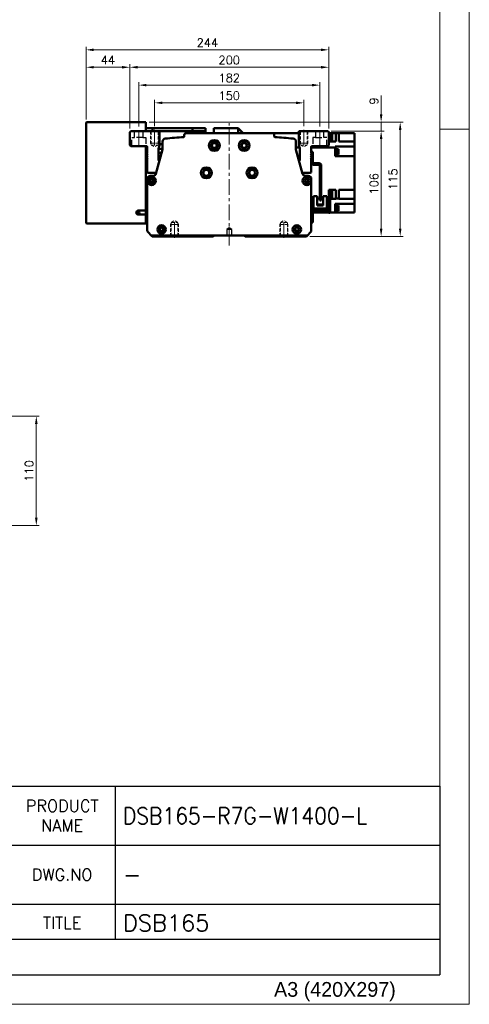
# Model space of a CAD drawing. Header units: millimetres. Extents: x 46891 to 51038, y 6223 to 10291.
# Tile 7 of 8: x 50586 to 51038, y 8529 to 9520. Entities that reach past the tile are written whole.
import ezdxf

# ---------------------------------------------------------------- set-up
doc = ezdxf.new("R2010")
doc.units = ezdxf.units.MM
doc.header["$LTSCALE"] = 0.5
for name, pattern in [('CENTER', [50.8, 31.75, -6.35, 6.35, -6.35]), ('HIDDEN', [9.525, 6.35, -3.175]), ('HIDDENX2', [19.05, 12.7, -6.35])]:
    doc.linetypes.add(name, pattern=pattern)
doc.layers.get('0').update_dxf_attribs({"lineweight": 20})
doc.layers.add('1', color=1, linetype='CENTER', lineweight=13)
doc.layers.add('외형선(ISO)', color=7, linetype='Continuous', lineweight=50)
doc.layers.add('2', color=2, linetype='HIDDENX2')
doc.layers.add('3', color=3, linetype='Continuous')
doc.styles.add('ACISOGDT', font='amgdt.shx')
doc.styles.add('DSR TEXT', font='romans.shx', dxfattribs={"bigfont": 'whgtxt.shx'})
doc.styles.get("Standard").update_dxf_attribs({"font": 'romans.shx', "bigfont": 'whgtxt.shx'})
doc.dimstyles.new('DSR', dxfattribs={"dimscale": 2, "dimtxt": 3, "dimasz": 3, "dimexe": 0.5, "dimexo": 0.5, "dimgap": 0.5, "dimtad": 1, "dimdsep": 46, "dimtxsty": 'Standard', "dimcen": 2.5, "dimclrd": 4, "dimclre": 4, "dimclrt": 2, "dimadec": 0, "dimazin": 2, "dimtfac": 1, "dimtmove": 0, "dimatfit": 3, "dimfxl": 0, "dimlwd": -1, "dimlwe": -1, "dimarcsym": 0})

# ---------------------------------------------------------------- blocks, each defined once
blk = doc.blocks.new('A$C13F00394')
at = {"layer": '3'}
for p, q in [((0, 32), (202.32, 32)), ((147.32, 32), (147.32, 6)), ((202.32, 32), (202.32, 0)), ((97.32, 22), (202.32, 22)), ((129.32, 12), (202.32, 12)), ((202.32, 6), (129.32, 6)), ((0, 0), (202.32, 0))]:
    blk.add_line(p, q, dxfattribs=at)
at = {"color": 7, "char_height": 2, "attachment_point": 5, "style": 'DSR TEXT'}
for s, insert in [('PRODUCT\\PNAME', (138.32, 27)), ('DWG.NO', (138.32, 17)), ('TITLE', (138.32, 8.83))]:
    blk.add_mtext(s, dxfattribs=dict(at, insert=insert))
blk = doc.blocks.new('A$C1C1952E1')
at = {"color": 1}
blk.add_lwpolyline([(0, 0), (420, 0), (420, 297), (0, 297)], close=True, dxfattribs=at)
at = {"color": 3}
blk.add_lwpolyline([(5, 5), (415, 5), (415, 292), (5, 292)], close=True, dxfattribs=at)
at = {"color": 7, "style": 'ACISOGDT'}
blk.add_text('A3 (420X297)', height=2.5, dxfattribs=at).set_placement((386.91, 1.28))
blk = doc.blocks.new('A$C1E181772')
at = {"layer": '외형선(ISO)'}
for p, q in [((17.4, 71), (17.4, 59.6)), ((19, 71), (17.4, 71)), ((11.1, 59.6), (16.9, 59.6)), ((17.4, 59.6), (18.94, 59.6)), ((9, 22), (9, 57.5)), ((10.6, 57.5), (10.6, 22)), ((16.9, 58), (11.1, 58)), ((1.6, 25), (0, 25)), ((0, 22), (0, 25)), ((0, 22), (0, 12)), ((1.6, 25), (1.6, 22)), ((1.6, 12.1), (1.6, 22)), ((3.3, 26.5), (3.3, 14.1)), ((7, 26.5), (3.3, 26.5)), ((7, 17.1), (7, 26.5)), ((10.6, 22), (9, 22)), ((16.7, 26.5), (13, 26.5)), ((13, 26.5), (13, 17.1)), ((16.7, 14.1), (16.7, 26.5)), ((2, 10), (16.9, 10)), ((17, 11.6), (2.1, 11.6)), ((3.3, 11.6), (3.3, 14.1)), ((5.3, 14.1), (3.3, 14.1)), ((14.7, 14.1), (5.3, 14.1)), ((7, 18.1), (13, 18.1)), ((13, 17.8), (7, 17.8)), ((7, 17.1), (13, 17.1)), ((16.7, 14.1), (14.7, 14.1)), ((16.7, 14.1), (16.7, 11.6)), ((17.4, 9.5), (17.4, 3)), ((17.4, 0), (17.4, 3)), ((17.4, 0), (19, 0))]:
    blk.add_line(p, q, dxfattribs=at)
for centre, radius, start, end in [((11.1, 57.5), 2.1, 90, 180), ((16.9, 60.1), 0.5, 270, 0), ((16.9, 60.1), 2.1, 270, 346.22585), ((11.1, 57.5), 0.5, 90, 180), ((2, 12), 2, 179.99989, 269.99989), ((2.1, 12.1), 0.5, 179.99989, 269.99989), ((16.9, 9.5), 0.5, 359.99989, 89.99989), ((17, 9.6), 2, 0.24541, 89.99989)]:
    blk.add_arc(centre, radius, start, end, dxfattribs=at)
blk = doc.blocks.new('*D83')
at = {"color": 1, "linetype": 'ByBlock'}
for p, q in [((50721.76, 9412.85), (50721.76, 9439.25)), ((50863.96, 9436.25), (50729.56, 9436.25)), ((50871.76, 9412.85), (50871.76, 9439.25))]:
    blk.add_line(p, q, dxfattribs=at)
at = {"color": 1}
for points in [[(50729.56, 9437.55), (50729.56, 9434.95), (50721.76, 9436.25)], [(50863.96, 9437.55), (50863.96, 9434.95), (50871.76, 9436.25)]]:
    blk.add_solid(points, dxfattribs=at)
at = {"layer": 'Defpoints', "color": 0}
for p in [(50721.76, 9436.25), (50721.76, 9409.25), (50871.76, 9409.25)]:
    blk.add_point(p, dxfattribs=at)
at = {"color": 3, "insert": (50796.76, 9443.45), "char_height": 8.4, "attachment_point": 5, "style": 'DSR TEXT'}
blk.add_mtext('150', dxfattribs=at)
blk = doc.blocks.new('*D84')
at = {"color": 1, "linetype": 'ByBlock'}
for p, q in [((50705.76, 9412.41), (50705.76, 9457.07)), ((50879.96, 9454.07), (50713.56, 9454.07)), ((50887.76, 9412.41), (50887.76, 9457.07))]:
    blk.add_line(p, q, dxfattribs=at)
at = {"color": 1}
for points in [[(50713.56, 9455.37), (50713.56, 9452.77), (50705.76, 9454.07)], [(50879.96, 9455.37), (50879.96, 9452.77), (50887.76, 9454.07)]]:
    blk.add_solid(points, dxfattribs=at)
at = {"layer": 'Defpoints', "color": 0}
for p in [(50705.76, 9454.07), (50705.76, 9408.81), (50887.76, 9408.81)]:
    blk.add_point(p, dxfattribs=at)
at = {"color": 3, "insert": (50796.76, 9461.27), "char_height": 8.4, "attachment_point": 5, "style": 'DSR TEXT'}
blk.add_mtext('182', dxfattribs=at)
blk = doc.blocks.new('*D85')
at = {"color": 1, "linetype": 'ByBlock'}
for p, q in [((50696.76, 9410.41), (50696.76, 9475.08)), ((50896.76, 9410.41), (50896.76, 9475.08)), ((50888.96, 9472.08), (50704.56, 9472.08))]:
    blk.add_line(p, q, dxfattribs=at)
at = {"color": 1}
for points in [[(50704.56, 9473.38), (50704.56, 9470.78), (50696.76, 9472.08)], [(50888.96, 9473.38), (50888.96, 9470.78), (50896.76, 9472.08)]]:
    blk.add_solid(points, dxfattribs=at)
at = {"layer": 'Defpoints', "color": 0}
for p in [(50696.76, 9472.08), (50696.76, 9406.81), (50896.76, 9406.81)]:
    blk.add_point(p, dxfattribs=at)
at = {"color": 3, "insert": (50796.76, 9479.28), "char_height": 8.4, "attachment_point": 5, "style": 'DSR TEXT'}
blk.add_mtext('200', dxfattribs=at)
blk = doc.blocks.new('*D86')
at = {"color": 1, "linetype": 'ByBlock'}
for p, q in [((50652.76, 9419.41), (50652.76, 9475.08)), ((50696.76, 9410.41), (50696.76, 9475.08)), ((50688.96, 9472.08), (50660.56, 9472.08))]:
    blk.add_line(p, q, dxfattribs=at)
at = {"color": 1}
for points in [[(50660.56, 9473.38), (50660.56, 9470.78), (50652.76, 9472.08)], [(50688.96, 9473.38), (50688.96, 9470.78), (50696.76, 9472.08)]]:
    blk.add_solid(points, dxfattribs=at)
at = {"layer": 'Defpoints', "color": 0}
for p in [(50652.76, 9472.08), (50652.76, 9415.81), (50696.76, 9406.81)]:
    blk.add_point(p, dxfattribs=at)
at = {"color": 3, "insert": (50674.76, 9479.28), "char_height": 8.4, "attachment_point": 5, "style": 'DSR TEXT'}
blk.add_mtext('44', dxfattribs=at)
blk = doc.blocks.new('*D87')
at = {"color": 1, "linetype": 'ByBlock'}
for p, q in [((50652.76, 9419.41), (50652.76, 9492.61)), ((50660.56, 9489.61), (50888.96, 9489.61)), ((50896.76, 9410.41), (50896.76, 9492.61))]:
    blk.add_line(p, q, dxfattribs=at)
at = {"color": 1}
for points in [[(50660.56, 9490.91), (50660.56, 9488.31), (50652.76, 9489.61)], [(50888.96, 9490.91), (50888.96, 9488.31), (50896.76, 9489.61)]]:
    blk.add_solid(points, dxfattribs=at)
at = {"layer": 'Defpoints', "color": 0}
for p in [(50896.76, 9489.61), (50652.76, 9415.81), (50896.76, 9406.81)]:
    blk.add_point(p, dxfattribs=at)
at = {"color": 3, "insert": (50774.76, 9496.81), "char_height": 8.4, "attachment_point": 5, "style": 'DSR TEXT'}
blk.add_mtext('244', dxfattribs=at)
blk = doc.blocks.new('*D88')
at = {"color": 1, "linetype": 'ByBlock'}
for p, q in [((50899.36, 9407.81), (50952.44, 9407.81)), ((50949.44, 9400.01), (50949.44, 9309.61)), ((50877.86, 9301.81), (50952.44, 9301.81))]:
    blk.add_line(p, q, dxfattribs=at)
at = {"color": 1}
for points in [[(50948.14, 9400.01), (50950.74, 9400.01), (50949.44, 9407.81)], [(50948.14, 9309.61), (50950.74, 9309.61), (50949.44, 9301.81)]]:
    blk.add_solid(points, dxfattribs=at)
at = {"layer": 'Defpoints', "color": 0}
for p in [(50895.76, 9407.81), (50874.26, 9301.81), (50949.44, 9301.81)]:
    blk.add_point(p, dxfattribs=at)
at = {"color": 3, "insert": (50942.24, 9354.81), "char_height": 8.4, "attachment_point": 5, "rotation": 90, "style": 'DSR TEXT'}
blk.add_mtext('106', dxfattribs=at)
blk = doc.blocks.new('*D89')
at = {"color": 1, "linetype": 'ByBlock'}
for p, q in [((50949.44, 9424.61), (50949.44, 9443.61)), ((50716.36, 9416.81), (50952.44, 9416.81)), ((50949.44, 9407.81), (50949.44, 9416.81)), ((50899.36, 9407.81), (50952.44, 9407.81)), ((50949.44, 9400.01), (50949.44, 9392.21))]:
    blk.add_line(p, q, dxfattribs=at)
at = {"color": 1}
for points in [[(50948.14, 9424.61), (50950.74, 9424.61), (50949.44, 9416.81)], [(50948.14, 9400.01), (50950.74, 9400.01), (50949.44, 9407.81)]]:
    blk.add_solid(points, dxfattribs=at)
at = {"layer": 'Defpoints', "color": 0}
for p in [(50712.76, 9416.81), (50949.44, 9416.81), (50895.76, 9407.81)]:
    blk.add_point(p, dxfattribs=at)
at = {"color": 3, "insert": (50942.24, 9438.01), "char_height": 8.4, "attachment_point": 5, "rotation": 90, "style": 'DSR TEXT'}
blk.add_mtext('9', dxfattribs=at)
blk = doc.blocks.new('*D90')
at = {"color": 1, "linetype": 'ByBlock'}
for p, q in [((50716.36, 9416.81), (50971.63, 9416.81)), ((50968.63, 9409.01), (50968.63, 9309.61)), ((50877.86, 9301.81), (50971.63, 9301.81))]:
    blk.add_line(p, q, dxfattribs=at)
at = {"color": 1}
for points in [[(50967.33, 9409.01), (50969.93, 9409.01), (50968.63, 9416.81)], [(50967.33, 9309.61), (50969.93, 9309.61), (50968.63, 9301.81)]]:
    blk.add_solid(points, dxfattribs=at)
at = {"layer": 'Defpoints', "color": 0}
for p in [(50712.76, 9416.81), (50874.26, 9301.81), (50968.63, 9301.81)]:
    blk.add_point(p, dxfattribs=at)
at = {"color": 3, "insert": (50961.43, 9359.31), "char_height": 8.4, "attachment_point": 5, "rotation": 90, "style": 'DSR TEXT'}
blk.add_mtext('115', dxfattribs=at)
blk = doc.blocks.new('*D96')
at = {"color": 1, "linetype": 'ByBlock'}
for p, q in [((50544.15, 9120.8), (50605.79, 9120.8)), ((50602.79, 9018.6), (50602.79, 9113)), ((50544.15, 9010.8), (50605.79, 9010.8))]:
    blk.add_line(p, q, dxfattribs=at)
at = {"color": 1}
for points in [[(50601.48, 9113), (50604.09, 9113), (50602.79, 9120.8)], [(50601.48, 9018.6), (50604.09, 9018.6), (50602.79, 9010.8)]]:
    blk.add_solid(points, dxfattribs=at)
at = {"layer": 'Defpoints', "color": 0}
for p in [(50540.55, 9120.8), (50602.79, 9120.8), (50540.55, 9010.8)]:
    blk.add_point(p, dxfattribs=at)
at = {"color": 3, "insert": (50595.59, 9065.8), "char_height": 8.4, "attachment_point": 5, "rotation": 90, "style": 'DSR TEXT'}
blk.add_mtext('110', dxfattribs=at)

msp = doc.modelspace()

# ---------------------------------------------------------------- linework, layer by layer
at = {"color": 2, "linetype": 'HIDDEN'}
for p, q in [((50717.75819, 9407.81317), (50717.75819, 9395.81317)), ((50718.35819, 9407.21317), (50717.75819, 9407.81317)), ((50718.35819, 9407.21317), (50725.15819, 9407.21317)), ((50718.35819, 9407.21317), (50718.35819, 9393.81317)), ((50725.15819, 9407.21317), (50725.75819, 9407.81317)), ((50725.15819, 9407.21317), (50725.15819, 9393.81317)), ((50725.75819, 9407.81317), (50725.75819, 9395.81317)), ((50867.75819, 9407.81317), (50867.75819, 9395.81317)), ((50868.35819, 9407.21317), (50867.75819, 9407.81317)), ((50868.35819, 9407.21317), (50875.15819, 9407.21317)), ((50868.35819, 9407.21317), (50868.35819, 9393.81317)), ((50875.15819, 9407.21317), (50875.75819, 9407.81317)), ((50875.15819, 9407.21317), (50875.15819, 9393.81317)), ((50875.75819, 9407.81317), (50875.75819, 9395.81317)), ((50717.75819, 9395.81317), (50725.75819, 9395.81317)), ((50717.75819, 9395.81317), (50718.35819, 9394.77393)), ((50725.75819, 9395.81317), (50725.15819, 9394.77393)), ((50867.75819, 9395.81317), (50875.75819, 9395.81317)), ((50867.75819, 9395.81317), (50868.35819, 9394.77393)), ((50875.75819, 9395.81317), (50875.15819, 9394.77393)), ((50718.35819, 9393.81317), (50725.15819, 9393.81317)), ((50718.35819, 9393.81317), (50721.75819, 9391.85017)), ((50725.15819, 9393.81317), (50721.75819, 9391.85017)), ((50868.35819, 9393.81317), (50875.15819, 9393.81317)), ((50868.35819, 9393.81317), (50871.75819, 9391.85017)), ((50875.15819, 9393.81317), (50871.75819, 9391.85017)), ((50738.35819, 9315.81317), (50741.75819, 9317.77616)), ((50738.35819, 9315.81317), (50745.15819, 9315.81317)), ((50738.35819, 9302.41317), (50738.35819, 9315.81317)), ((50745.15819, 9315.81317), (50741.75819, 9317.77616)), ((50745.15819, 9302.41317), (50745.15819, 9315.81317)), ((50848.35819, 9315.81317), (50851.75819, 9317.77616)), ((50855.15819, 9315.81317), (50848.35819, 9315.81317)), ((50848.35819, 9302.41317), (50848.35819, 9315.81317)), ((50855.15819, 9315.81317), (50851.75819, 9317.77616)), ((50855.15819, 9302.41317), (50855.15819, 9315.81317)), ((50737.75819, 9313.81317), (50738.35819, 9314.8524)), ((50737.75819, 9313.81317), (50745.75819, 9313.81317)), ((50737.75819, 9301.81317), (50737.75819, 9313.81317)), ((50745.75819, 9313.81317), (50745.15819, 9314.8524)), ((50745.75819, 9301.81317), (50745.75819, 9313.81317)), ((50847.75819, 9313.81317), (50848.35819, 9314.8524)), ((50855.75819, 9313.81317), (50847.75819, 9313.81317)), ((50847.75819, 9301.81317), (50847.75819, 9313.81317)), ((50855.75819, 9313.81317), (50855.15819, 9314.8524)), ((50855.75819, 9301.81317), (50855.75819, 9313.81317)), ((50738.35819, 9302.41317), (50737.75819, 9301.81317)), ((50738.35819, 9302.41317), (50745.15819, 9302.41317)), ((50745.15819, 9302.41317), (50745.75819, 9301.81317)), ((50848.35819, 9302.41317), (50847.75819, 9301.81317)), ((50855.15819, 9302.41317), (50848.35819, 9302.41317)), ((50855.15819, 9302.41317), (50855.75819, 9301.81317))]:
    msp.add_line(p, q, dxfattribs=at)
at = {"color": 1, "linetype": 'CENTER'}
for p, q in [((50721.75819, 9409.24871), (50721.75819, 9390.68401)), ((50871.75819, 9409.24871), (50871.75819, 9390.68401)), ((50741.75819, 9300.37762), (50741.75819, 9318.94232)), ((50851.75819, 9300.37762), (50851.75819, 9318.94232))]:
    msp.add_line(p, q, dxfattribs=at)
at = {"color": 1}
msp.add_line((51038.06932, 9409.88267), (51008.40982, 9409.88267), dxfattribs=at)
at = {"layer": '1'}
for p, q in [((50796.75819, 9292.81317), (50796.75819, 9415.81317)), ((50705.75819, 9391.81317), (50705.75819, 9408.81317)), ((50887.75819, 9391.81317), (50887.75819, 9408.81317))]:
    msp.add_line(p, q, dxfattribs=at)
at = {"layer": '2'}
for p, q in [((50701.50819, 9401.31317), (50701.50819, 9407.81317)), ((50710.00819, 9407.81317), (50710.00819, 9401.31317)), ((50883.50819, 9407.81317), (50883.50819, 9401.31317)), ((50892.00819, 9401.31317), (50892.00819, 9407.81317)), ((50698.75819, 9401.31317), (50701.50819, 9401.31317)), ((50698.75819, 9392.81317), (50698.75819, 9401.31317)), ((50710.00819, 9401.31317), (50701.50819, 9401.31317)), ((50710.00819, 9401.31317), (50712.75819, 9401.31317)), ((50712.75819, 9401.31317), (50712.75819, 9392.81317)), ((50883.50819, 9401.31317), (50880.75819, 9401.31317)), ((50880.75819, 9401.31317), (50880.75819, 9392.81317)), ((50883.50819, 9401.31317), (50892.00819, 9401.31317)), ((50894.75819, 9401.31317), (50892.00819, 9401.31317)), ((50894.75819, 9392.81317), (50894.75819, 9401.31317)), ((50796.75819, 9310.31532), (50794.25819, 9308.81317)), ((50794.25819, 9308.81317), (50794.25819, 9302.81316)), ((50799.25819, 9308.81317), (50794.25819, 9308.81317)), ((50799.25819, 9308.81317), (50796.75819, 9310.31532)), ((50799.25819, 9302.81316), (50799.25819, 9308.81317))]:
    msp.add_line(p, q, dxfattribs=at)
at = {"layer": '3'}
for p in [(51008.40982, 8748.47582), (49808.28287, 8558.65502)]:
    msp.add_line(p, (51008.40982, 8558.65502), dxfattribs=at)
at = {"layer": '외형선(ISO)'}
for p, q in [((50652.75819, 9315.81317), (50652.75819, 9415.81317)), ((50653.75819, 9416.81317), (50712.75819, 9416.81317)), ((50712.75819, 9415.81317), (50712.75819, 9416.81317)), ((50712.75819, 9407.81317), (50712.75819, 9415.81317)), ((50696.75819, 9406.81317), (50697.75819, 9407.81317)), ((50696.75819, 9393.81317), (50696.75819, 9406.81317)), ((50697.75819, 9407.81317), (50726.75819, 9407.81317)), ((50712.75819, 9410.81317), (50719.75819, 9410.81317)), ((50719.75819, 9410.81317), (50719.75819, 9407.81317)), ((50759.75819, 9410.81317), (50719.75819, 9410.81317)), ((50719.75819, 9407.86538), (50759.75819, 9407.86538)), ((50726.75819, 9407.81317), (50726.75819, 9393.1377)), ((50753.53078, 9405.81317), (50839.9856, 9405.81317)), ((50759.75819, 9407.86538), (50759.75819, 9410.81317)), ((50759.75819, 9410.81317), (50759.75819, 9407.86538)), ((50759.75819, 9410.81317), (50772.75819, 9410.81317)), ((50759.75819, 9405.81317), (50759.75819, 9407.86538)), ((50759.75819, 9405.81317), (50759.75819, 9407.86538)), ((50759.75819, 9407.86538), (50772.75819, 9407.86538)), ((50772.75819, 9410.81317), (50772.75819, 9407.86538)), ((50772.75819, 9407.86538), (50772.75819, 9405.81317)), ((50781.30819, 9410.81317), (50781.30819, 9405.81317)), ((50781.30819, 9410.81317), (50805.75819, 9410.81317)), ((50805.75819, 9405.81317), (50805.75819, 9410.81317)), ((50810.75819, 9405.81317), (50805.75819, 9410.81317)), ((50866.75819, 9405.81317), (50839.9856, 9405.81317)), ((50866.75819, 9393.1377), (50866.75819, 9407.81317)), ((50866.75819, 9407.81317), (50895.75819, 9407.81317)), ((50895.75819, 9407.81317), (50896.75819, 9406.81317)), ((50896.75819, 9406.81317), (50896.75819, 9393.81317)), ((50896.75819, 9406.03306), (50897.75819, 9406.03306)), ((50897.75819, 9398.43306), (50897.75819, 9406.03306)), ((50898.75819, 9405.81317), (50897.75819, 9405.81317)), ((50897.75819, 9405.73306), (50900.35819, 9405.73306)), ((50898.75819, 9405.81317), (50903.75819, 9405.81317)), ((50898.75819, 9405.81317), (50898.75819, 9405.73306)), ((50900.35819, 9398.73306), (50900.35819, 9405.73306)), ((50903.75819, 9405.81317), (50906.75819, 9405.81317)), ((50903.75819, 9405.81317), (50903.75819, 9397.41317)), ((50922.75819, 9405.81317), (50906.75819, 9405.81317)), ((50906.75819, 9397.41317), (50906.75819, 9405.81317)), ((50922.75819, 9401.41317), (50922.75819, 9405.81317)), ((50726.75819, 9394.66817), (50729.75819, 9394.66817)), ((50729.75819, 9389.49884), (50729.75819, 9397.27629)), ((50751.53078, 9402.30045), (50751.53078, 9403.81317)), ((50841.9856, 9403.81317), (50841.9856, 9402.30045)), ((50863.75819, 9397.27629), (50863.75819, 9389.49884)), ((50896.75819, 9398.43306), (50897.75819, 9398.43306)), ((50898.75819, 9397.3741), (50896.75819, 9397.3741)), ((50897.75819, 9398.73306), (50900.35819, 9398.73306)), ((50898.75819, 9397.41317), (50898.75819, 9398.73306)), ((50898.75819, 9397.41317), (50898.75819, 9397.3741)), ((50898.75819, 9397.41317), (50903.75819, 9397.41317)), ((50906.75819, 9397.41317), (50922.75819, 9397.41317)), ((50922.75819, 9401.41317), (50922.75819, 9397.41317)), ((50922.75819, 9397.25701), (50922.75819, 9397.41317)), ((50922.75819, 9397.25701), (50922.75819, 9392.18028)), ((50697.75819, 9392.81317), (50696.75819, 9393.81317)), ((50713.25819, 9392.81317), (50697.75819, 9392.81317)), ((50712.75819, 9327.81317), (50712.75819, 9392.81317)), ((50714.25819, 9385.31317), (50714.25819, 9391.81317)), ((50714.75819, 9384.81317), (50714.25819, 9385.31317)), ((50714.25819, 9384.31317), (50714.75819, 9384.81317)), ((50714.25819, 9383.31317), (50714.25819, 9384.31317)), ((50722.99783, 9364.73623), (50729.69154, 9389.13986)), ((50725.75819, 9390.1377), (50725.75819, 9378.81317)), ((50729.75819, 9389.81317), (50725.75819, 9389.81317)), ((50725.75819, 9385.81317), (50728.77905, 9385.81317)), ((50863.75819, 9391.47935), (50867.57483, 9391.47935)), ((50863.82485, 9389.13986), (50870.51855, 9364.73623)), ((50867.75819, 9378.81317), (50867.75819, 9390.1377)), ((50879.25819, 9385.31317), (50878.75819, 9384.81317)), ((50878.75819, 9384.81317), (50879.25819, 9384.31317)), ((50879.25819, 9391.81317), (50879.25819, 9385.31317)), ((50879.25819, 9391.47935), (50903.25819, 9391.47935)), ((50879.25819, 9384.31317), (50879.25819, 9383.31317)), ((50895.75819, 9392.81317), (50880.25819, 9392.81317)), ((50896.75819, 9393.81317), (50895.75819, 9392.81317)), ((50903.25819, 9392.18028), (50922.75819, 9392.18028)), ((50903.25819, 9392.18028), (50903.25819, 9392.14583)), ((50903.25819, 9391.47935), (50903.25819, 9392.14583)), ((50903.25819, 9391.47935), (50903.25819, 9382.51317)), ((50903.75819, 9390.01174), (50903.25819, 9390.01174)), ((50903.75819, 9384.01174), (50903.75819, 9390.01174)), ((50904.45819, 9389.96174), (50903.75819, 9389.96174)), ((50904.45819, 9384.06174), (50904.45819, 9389.96174)), ((50906.45819, 9389.76174), (50904.45819, 9389.76174)), ((50906.45819, 9384.26174), (50904.45819, 9384.26174)), ((50906.45819, 9384.26174), (50906.45819, 9389.76174)), ((50922.75819, 9387.01317), (50922.75819, 9392.18028)), ((50922.75819, 9387.01317), (50922.75819, 9382.51317)), ((50714.75819, 9382.81317), (50714.25819, 9383.31317)), ((50714.25819, 9382.31317), (50714.75819, 9382.81317)), ((50714.25819, 9381.31317), (50714.25819, 9382.31317)), ((50714.75819, 9380.81317), (50714.25819, 9381.31317)), ((50714.25819, 9380.31317), (50714.75819, 9380.81317)), ((50714.25819, 9366.81317), (50714.25819, 9380.31317)), ((50879.25819, 9383.31317), (50878.75819, 9382.81317)), ((50878.75819, 9382.81317), (50879.25819, 9382.31317)), ((50879.25819, 9381.31317), (50878.75819, 9380.81317)), ((50878.75819, 9380.81317), (50879.25819, 9380.31317)), ((50879.25819, 9382.31317), (50879.25819, 9381.31317)), ((50879.25819, 9380.31317), (50879.25819, 9366.81317)), ((50903.75819, 9384.01174), (50903.25819, 9384.01174)), ((50903.25819, 9382.51317), (50922.75819, 9382.51317)), ((50904.45819, 9384.06174), (50903.75819, 9384.06174)), ((50922.75819, 9348.61317), (50922.75819, 9382.51317)), ((50721.75819, 9365.81317), (50715.25819, 9365.81317)), ((50878.25819, 9365.81317), (50871.75819, 9365.81317)), ((50714.25819, 9308.05581), (50714.25819, 9359.81317)), ((50717.25819, 9362.81317), (50720.19779, 9362.81317)), ((50873.31859, 9362.81317), (50876.25819, 9362.81317)), ((50879.25819, 9359.81317), (50879.25819, 9308.05581)), ((50898.75819, 9348.61459), (50896.75819, 9348.61459)), ((50896.75819, 9345.37647), (50896.75819, 9348.61459)), ((50896.75819, 9347.90255), (50897.75819, 9347.90255)), ((50896.75819, 9345.37647), (50896.75819, 9342.82862)), ((50897.75819, 9340.81336), (50897.75819, 9347.90255)), ((50897.75819, 9347.60255), (50900.35819, 9347.60255)), ((50898.75819, 9348.61459), (50898.75819, 9348.61317)), ((50898.75819, 9348.61317), (50903.75819, 9348.61317)), ((50898.75819, 9347.60255), (50898.75819, 9348.61317)), ((50900.35819, 9340.60255), (50900.35819, 9347.60255)), ((50903.75819, 9348.61317), (50903.75819, 9340.14698)), ((50922.75819, 9348.61317), (50906.75819, 9348.61317)), ((50906.75819, 9348.61317), (50906.75819, 9340.14698)), ((50922.75819, 9348.61317), (50922.75819, 9344.61317)), ((50879.25819, 9340.14698), (50881.55821, 9340.14698)), ((50885.25821, 9340.14698), (50887.65819, 9340.14698)), ((50889.25819, 9340.14698), (50891.25821, 9340.14698)), ((50894.95821, 9340.14698), (50896.65819, 9340.14698)), ((50896.75819, 9340.81336), (50896.75819, 9342.82862)), ((50898.25819, 9340.60255), (50900.35819, 9340.60255)), ((50898.25819, 9339.48853), (50898.75819, 9339.48853)), ((50898.75819, 9340.60255), (50898.75819, 9339.49122)), ((50898.75819, 9339.49122), (50898.75819, 9339.48853)), ((50898.75819, 9339.49122), (50903.75819, 9339.49122)), ((50903.75819, 9340.14698), (50906.75819, 9340.14698)), ((50903.75819, 9340.14698), (50903.75819, 9339.49122)), ((50906.75819, 9339.49122), (50906.75819, 9340.14698)), ((50906.75819, 9339.49122), (50922.75819, 9339.49122)), ((50922.75819, 9339.49122), (50922.75819, 9344.61317)), ((50922.75819, 9339.4805), (50922.75819, 9339.49122)), ((50922.75819, 9339.4805), (50922.75819, 9334.71317)), ((50712.75819, 9327.81317), (50705.25819, 9327.81317)), ((50712.75819, 9329.81317), (50714.25819, 9329.81317)), ((50712.75819, 9329.22082), (50714.25819, 9329.22082)), ((50712.75819, 9323.81317), (50712.75819, 9327.81317)), ((50879.25819, 9325.81317), (50903.25819, 9325.81317)), ((50896.75819, 9325.81317), (50896.75819, 9325.59327)), ((50896.75819, 9325.59327), (50897.75819, 9325.59327)), ((50897.75819, 9325.59327), (50897.75819, 9325.81317)), ((50903.25819, 9334.71317), (50922.75819, 9334.71317)), ((50903.25819, 9334.71317), (50903.25819, 9334.36932)), ((50903.25819, 9325.81317), (50903.25819, 9334.36932)), ((50903.75819, 9333.25223), (50903.25819, 9333.25223)), ((50903.75819, 9327.25223), (50903.25819, 9327.25223)), ((50903.25819, 9325.81317), (50922.75819, 9325.81317)), ((50903.75819, 9327.25223), (50903.75819, 9333.25223)), ((50904.45819, 9333.20223), (50903.75819, 9333.20223)), ((50904.45819, 9327.30223), (50903.75819, 9327.30223)), ((50904.45819, 9327.30223), (50904.45819, 9333.20223)), ((50906.45819, 9333.00223), (50904.45819, 9333.00223)), ((50906.45819, 9327.50223), (50904.45819, 9327.50223)), ((50906.45819, 9327.50223), (50906.45819, 9333.00223)), ((50922.75819, 9334.71317), (50922.75819, 9330.21317)), ((50922.75819, 9325.81317), (50922.75819, 9330.21317)), ((50705.25819, 9323.81317), (50712.75819, 9323.81317)), ((50712.75819, 9315.81317), (50712.75819, 9323.81317)), ((50712.75819, 9320.81317), (50714.25819, 9320.81317)), ((50712.75819, 9314.81317), (50712.75819, 9315.81317)), ((50712.75819, 9314.81317), (50653.75819, 9314.81317)), ((50718.25819, 9302.81317), (50715.13687, 9305.93449)), ((50878.37951, 9305.93449), (50875.25819, 9302.81316)), ((50719.25819, 9301.81317), (50718.25819, 9302.81317)), ((50875.25819, 9302.81316), (50718.25819, 9302.81317)), ((50780.75819, 9301.81317), (50719.25819, 9301.81317)), ((50781.61174, 9302.66672), (50780.75819, 9301.81317)), ((50812.75819, 9301.81317), (50811.90464, 9302.66672)), ((50874.25819, 9301.81317), (50812.75819, 9301.81317)), ((50875.25819, 9302.81316), (50874.25819, 9301.81317))]:
    msp.add_line(p, q, dxfattribs=at)
for centre, radius in [((50781.75819, 9393.31317), 5.5), ((50781.75819, 9393.31317), 3.3), ((50781.75819, 9393.31317), 2.4585), ((50811.75819, 9393.31317), 5.5), ((50811.75819, 9393.31317), 3.3), ((50811.75819, 9393.31317), 2.4585), ((50773.75819, 9365.81317), 5.5), ((50773.75819, 9365.81317), 3.3), ((50773.75819, 9365.81317), 2.9585), ((50819.75819, 9365.81317), 5.5), ((50819.75819, 9365.81317), 3.3), ((50819.75819, 9365.81317), 2.9585), ((50718.75819, 9357.81317), 4.25), ((50718.75819, 9357.81317), 2.25), ((50874.75819, 9357.81317), 4.25), ((50874.75819, 9357.81317), 2.25), ((50705.25819, 9325.81317), 1.2295), ((50728.75819, 9308.81317), 4.25), ((50728.75819, 9308.81317), 2.25), ((50864.75819, 9308.81317), 4.25), ((50864.75819, 9308.81317), 2.25)]:
    msp.add_circle(centre, radius, dxfattribs=at)
for centre, radius, start, end in [((50653.75819, 9415.81317), 1, 90, 180), ((50753.53078, 9403.81317), 2, 89.99999994, 180), ((50839.9856, 9403.81317), 2, 0, 89.99999994), ((50732.75819, 9397.27629), 3, 95.80911533, 180), ((50782.75819, 8905.81317), 497, 93.6564443, 95.80911533), ((50751.03078, 9402.30045), 0.5, 273.65644439, 0), ((50842.4856, 9402.30045), 0.5, 180, 266.3435556), ((50810.75819, 8905.81317), 497, 84.19088456, 86.34355559), ((50860.75819, 9397.27629), 3, 0, 84.19088457), ((50713.25819, 9391.81317), 1, 0, 90), ((50730.75819, 9390.1377), 5, 143.13010235, 180), ((50728.75819, 9389.49884), 1, 338.96248892, 0), ((50864.75819, 9389.49884), 1, 180, 201.03751097), ((50862.75819, 9390.1377), 5, 0, 36.86989765), ((50880.25819, 9391.81317), 1, 90, 180), ((50726.75819, 9378.81317), 1, 180, 260.24123115), ((50866.75819, 9378.81317), 1, 279.75882445, 0), ((50715.25819, 9366.81317), 1, 180, 270), ((50720.19779, 9365.81317), 3, 269.99999994, 338.96248892), ((50721.75819, 9362.81317), 3, 61.42735458, 90), ((50871.75819, 9362.81317), 3, 90, 118.57262696), ((50873.31859, 9365.81317), 3, 201.03751097, 269.99999994), ((50878.25819, 9366.81317), 1, 270, 0), ((50717.25819, 9359.81317), 3, 89.99999994, 180), ((50718.75819, 9357.81317), 1.5, 41.40962211, 318.59037789), ((50720.25819, 9359.13604), 0.5, 221.40962211, 335.37911493), ((50720.25819, 9356.49029), 0.5, 24.62090608, 138.59037789), ((50718.75819, 9357.81317), 1.621, 328.98236195, 31.01763805), ((50873.25819, 9359.13604), 0.5, 204.62089557, 318.59037789), ((50873.25819, 9356.49029), 0.5, 41.40962211, 155.37910442), ((50874.75819, 9357.81317), 1.5, 221.40962211, 138.59037789), ((50876.25819, 9359.81317), 3, 0, 89.99999994), ((50705.25819, 9325.81317), 2, 90, 270), ((50653.75819, 9315.81317), 1, 180, 270), ((50717.25819, 9308.05581), 3, 180, 224.99999995), ((50728.75819, 9308.81317), 1.6, 134.4153086, 45.5846914), ((50727.2885, 9310.31317), 0.5, 314.4153086, 55.46539163), ((50730.22788, 9310.31317), 0.5, 124.5346146, 225.5846914), ((50864.75819, 9308.81317), 1.6, 134.4153086, 45.5846914), ((50863.2885, 9310.31317), 0.5, 314.4153086, 55.4653777), ((50866.22788, 9310.31317), 0.5, 124.53462853, 225.5846914), ((50876.25819, 9308.05581), 3, 314.99999994, 0), ((50781.9653, 9302.31317), 0.5, 90, 135), ((50811.55108, 9302.31317), 0.5, 45, 90)]:
    msp.add_arc(centre, radius, start, end, dxfattribs=at)

# ---------------------------------------------------------------- block references
at = {"xscale": 5.931900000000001, "yscale": 5.931900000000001, "zscale": 5.931900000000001}
for name, p in [('A$C1C1952E1', (48546.67132, 8528.99552)), ('A$C13F00394', (49808.28288, 8558.65502))]:
    msp.add_blockref(name, p, dxfattribs=at)
at = {"xscale": -1}
msp.add_blockref('A$C1E181772', (50898.25822, 9315.81333), dxfattribs=at)

# ---------------------------------------------------------------- texts
at = {"color": 2, "style": 'DSR TEXT', "width": 0.9}
msp.add_text('DSB165-R7G-W1400-L', height=16.60932, dxfattribs=at).set_placement((50689.92945, 8710.40283))
at = {"color": 2, "style": 'DSR TEXT'}
for s, p in [('-', (50689.92945, 8651.08383)), ('DSB165', (50689.92945, 8602.59245))]:
    msp.add_text(s, height=16.60932, dxfattribs=at).set_placement(p)

# ---------------------------------------------------------------- dimensions: what is measured, and where the dimension line sits
for base, p1, p2, angle, picture, middle in [((50896.75819, 9489.61196), (50652.75819, 9415.81317), (50896.75819, 9406.81317), 180, '*D87', (50774.75819, 9496.81196)), ((50652.75819, 9472.07507), (50696.75819, 9406.81317), (50652.75819, 9415.81317), 180, '*D86', (50674.75819, 9479.27507)), ((50696.75819, 9472.07507), (50896.75819, 9406.81317), (50696.75819, 9406.81317), 180, '*D85', (50796.75819, 9479.27507)), ((50705.75819, 9454.07148), (50887.75819, 9408.81317), (50705.75819, 9408.81317), 180, '*D84', (50796.75819, 9461.27148)), ((50721.75819, 9436.24613), (50871.75819, 9409.24871), (50721.75819, 9409.24871), 180, '*D83', (50796.75819, 9443.44613)), ((50968.6265, 9301.81317), (50712.75819, 9416.81317), (50874.25819, 9301.81317), 90, '*D90', (50961.4265, 9359.31317)), ((50949.43524, 9301.81317), (50895.75819, 9407.81317), (50874.25819, 9301.81317), 90, '*D88', (50942.23524, 9354.81317)), ((50602.78505, 9120.80108), (50540.54931, 9010.80108), (50540.54931, 9120.80108), 270, '*D96', (50595.58505, 9065.80108))]:
    dim = msp.add_linear_dim(base=base, p1=p1, p2=p2, angle=angle, dimstyle='DSR', override={"dimscale": 3, "dimtxt": 2.8, "dimasz": 2.600136, "dimexe": 1, "dimexo": 1.2, "dimgap": 1, "dimdec": 4, "dimtxsty": 'DSR TEXT', "dimclrd": 1, "dimclre": 1, "dimclrt": 3, "dimtdec": 4, "dimtix": 1})
    dim.commit()
    dim.dimension.update_dxf_attribs({"geometry": picture, "text_midpoint": middle})
dim = msp.add_linear_dim(base=(50949.43524, 9416.81317), p1=(50895.75819, 9407.81317), p2=(50712.75819, 9416.81317), angle=90, dimstyle='DSR', override={"dimscale": 3, "dimtxt": 2.8, "dimasz": 2.600136, "dimexe": 1, "dimexo": 1.2, "dimgap": 1, "dimdec": 4, "dimtxsty": 'DSR TEXT', "dimclrd": 1, "dimclre": 1, "dimclrt": 3, "dimtdec": 4, "dimtix": 1})
dim.commit()
dim.dimension.update_dxf_attribs({"geometry": '*D89', "text_midpoint": (50949.43524, 9438.01398), "dimtype": 160})

doc.saveas('drawing.dxf')
